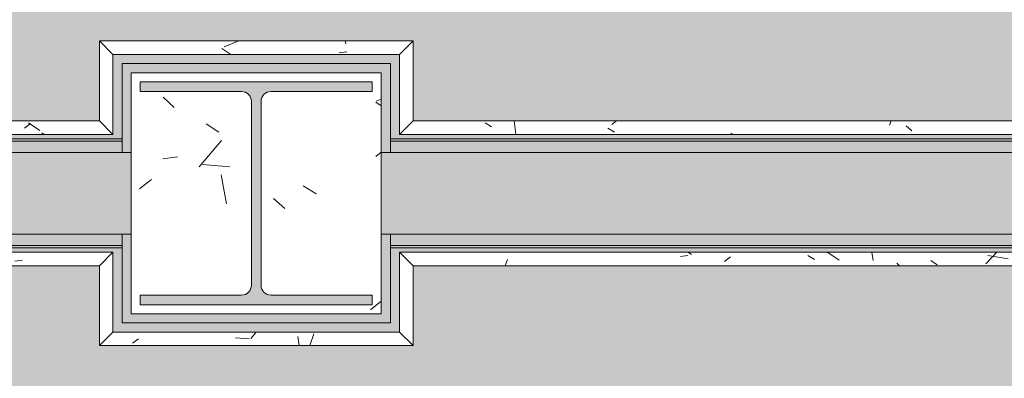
# Model space of a CAD drawing. Header units: millimetres. Extents: x 5980700 to 6194397, y -12939 to 2351883.
# Tile 61 of 124: x 6032048 to 6033134, y -2040 to -1644. Entities that reach past the tile are written whole.
import ezdxf

# ---------------------------------------------------------------- set-up
doc = ezdxf.new("R2010")
doc.units = ezdxf.units.MM
for name, color, linetype, lineweight in [('A-FLOR-PATT', 8, 'Continuous', 18), ('A-WALL', 113, 'Continuous', 18), ('A-WALL-PATT', 111, 'Continuous', 25), ('S-COLS', 52, 'Continuous', 9)]:
    doc.layers.add(name, color=color, linetype=linetype, lineweight=lineweight)
pattern_1 = [(49.99999999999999, (0, 0), (182.184668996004, -15.93908553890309), [19.05, -209.55]), (355, (0, 0), (-35.24242749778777, 191.0566080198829), [15.24, -167.64]), (100.451, (15.182, -1.328), (146.9425016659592, 175.1166878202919), [16.19, -178.09]), (46.184, (0, 50.8), (271.0788941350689, -42.04327417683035), [28.575, -314.325]), (96.636, (22.59, 47.297), (237.4025071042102, 247.4272132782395), [24.285, -267.135]), (351.184, (0, 50.8), (237.404605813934, 247.4251178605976), [22.86, -251.46]), (21, (25.4, 38.1), (151.6148798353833, -102.2655185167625), [19.05, -209.55]), (326, (25.4, 38.1), (61.80235996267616, 184.1877424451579), [15.24, -167.64]), (71.45100000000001, (38.035, 29.578), (213.4170626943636, 81.92136778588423), [16.19, -178.09]), (37.50000000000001, (0, 0), (3.08832282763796, 84.55507579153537), [8.382, -157.226, 8.382, -161.798, -168.275]), (37.50000000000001, (0, 0), (3.08832282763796, 84.55507579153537), [-335.788, 8.382, -159.893]), (7.499999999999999, (0, 0), (66.81943811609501, 100.1807470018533), [8.382, -88.646, 8.382, -153.416, -64.135]), (7.499999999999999, (0, 0), (66.81943811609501, 100.1807470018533), [-258.826, 8.382, -55.753]), (327.5, (-56.642, 0), (135.5904877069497, -5.7289126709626), [8.382, -55.118, 8.382, -189.738, -262.89]), (327.5, (-56.642, 0), (135.5904877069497, -5.7289126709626), [-261.62, 8.382, -254.508]), (317.5, (-82.042, 0), (148.1288864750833, 25.42676126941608), [8.382, -74.168, 8.382, -123.19, -186.69]), (317.5, (-82.042, 0), (148.1288864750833, 25.42676126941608), [-214.122, 8.382, -178.308])]

# ---------------------------------------------------------------- blocks, each defined once
blk = doc.blocks.new('_ARQPWR_Pilar perfil I - _TP01-V75-PLANTA DE CAIMENTO DE PISOS - TÉRREO')
at = {"layer": 'S-COLS', "lineweight": 5}
h = blk.add_hatch(color=256, dxfattribs=at)
h.paths.add_polyline_path([(-16.05000000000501, -112.2999999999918), (-16.04583271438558, -112.299467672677), (-5.346365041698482, -112.2999999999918)])
h.paths.add_polyline_path([(5.349999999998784, -122.9999999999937), (127.9999999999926, -122.9999999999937), (127.9999999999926, -112.2999999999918), (16.04999999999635, -112.2999999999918), (8.483957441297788, -109.1660425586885), (5.349999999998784, -101.5999999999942), (5.349999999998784, 101.6000000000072), (8.483957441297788, 109.1660425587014), (16.05000000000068, 112.3000000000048), (127.9999999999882, 112.3000000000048), (127.9999999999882, 123.0000000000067), (-128.0000000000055, 122.5007888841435), (-127.9963650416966, 112.3000000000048), (-16.04379473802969, 112.2974296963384), (-8.480322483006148, 109.1572669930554), (-5.350000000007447, 101.6000000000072), (-5.352570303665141, -101.6062052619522), (-8.483957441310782, -109.1660425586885), (-16.05000000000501, -112.2999999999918), (-128.0000000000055, -112.3075216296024), (-127.9661199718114, -122.9999999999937), (-5.346365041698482, -122.9999999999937)])
at = {"layer": 'S-COLS', "color": 90, "lineweight": 5}
for p, q in [((127.9999999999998, 123.0000000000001), (-128.0000000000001, 123.0000000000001)), ((-128.0000000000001, 123.0000000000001), (-128.0000000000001, 112.3000000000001)), ((127.9999999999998, 112.3000000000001), (127.9999999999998, 123.0000000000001)), ((-128.0000000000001, 112.3000000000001), (-16.05000000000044, 112.3000000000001)), ((16.04999999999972, 112.3000000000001), (127.9999999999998, 112.3000000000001)), ((-5.350000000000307, 101.6000000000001), (-5.350000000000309, -101.5999999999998)), ((5.349999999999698, -101.6), (5.349999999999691, 101.6)), ((-16.05000000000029, -112.3), (-128.0000000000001, -112.3)), ((-128.0000000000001, -112.3), (-128.0000000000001, -123)), ((127.9999999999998, -112.3), (16.04999999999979, -112.3)), ((127.9999999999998, -123), (127.9999999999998, -112.3)), ((-128.0000000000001, -123), (127.9999999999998, -123))]:
    blk.add_line(p, q, dxfattribs=at)
for centre, radius, start, end in [((-16.05000000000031, 101.6000000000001), 10.70000000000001, 3.307776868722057e-13, 90.00000000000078), ((16.04999999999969, 101.6000000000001), 10.69999999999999, 90.00000000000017, 180.0000000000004), ((-16.05000000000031, -101.6), 10.7, 270, 7.887775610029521e-13), ((16.04999999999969, -101.6), 10.70000000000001, 180.0000000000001, 270.0000000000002)]:
    blk.add_arc(centre, radius, start, end, dxfattribs=at)
blk = doc.blocks.new('FX-PNC-PILAR-TP2 - FX-PNC-PILAR-TP01-4296264-PLANTA DE CAIMENTO DE PISOS - TÉRREO')
at = {"layer": 'A-WALL-PATT', "lineweight": 5}
h = blk.add_hatch(dxfattribs=at)
h.set_pattern_fill('FP_108', color=135, style=0, pattern_type=2)
h.set_pattern_definition([(49.99999999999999, (2e-05, -3e-05), (364.3679291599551, -31.87829433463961), [38.1, -419.1]), (355, (2e-05, -3e-05), (-70.48585119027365, 382.1133031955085), [30.48, -335.28]), (100.451, (30.364, -2.657), (293.8850033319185, 350.2333756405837), [32.38, -356.18]), (46.184, (2e-05, 101.6), (542.1584806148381, -84.08582678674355), [57.15, -628.65]), (96.636, (45.18, 94.59299999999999), (474.8048986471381, 494.8554198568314), [48.57, -534.27]), (351.184, (2e-05, 101.6), (474.8101998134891, 494.8500824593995), [45.72, -502.92]), (21, (50.8, 76.2), (303.2284677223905, -204.530461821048), [38.1, -419.1]), (326, (50.8, 76.2), (123.6038908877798, 368.3760440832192), [30.48, -335.28]), (71.45100000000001, (76.069, 59.15600000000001), (426.8341253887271, 163.8427355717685), [32.38, -356.18]), (37.50000000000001, (2e-05, -3e-05), (6.176645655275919, 169.1101515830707), [16.764, -314.452, 16.764, -323.596, -336.55]), (37.50000000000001, (2e-05, -3e-05), (6.176645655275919, 169.1101515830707), [-671.576, 16.764, -319.786]), (7.499999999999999, (2e-05, -3e-05), (133.63887623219, 200.3614940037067), [16.764, -177.292, 16.764, -306.832, -128.27]), (7.499999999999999, (2e-05, -3e-05), (133.63887623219, 200.3614940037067), [-517.6519999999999, 16.764, -111.506]), (327.5, (-113.284, -3e-05), (271.1818188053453, -11.45836264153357), [16.764, -110.236, 16.764, -379.476, -525.78]), (327.5, (-113.284, -3e-05), (271.1818188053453, -11.45836264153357), [-523.24, 16.764, -509.016]), (317.5, (-164.084, -3e-05), (296.2585102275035, 50.85284694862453), [16.764, -148.336, 16.764, -246.38, -373.38]), (317.5, (-164.084, -3e-05), (296.2585102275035, 50.85284694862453), [-428.244, 16.764, -356.616])])
h.paths.add_polyline_path([(-8175.567521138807, -1968.841821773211), (-8028.116646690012, -1968.841821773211), (-8028.116646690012, -1702.841821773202), (-8304.116646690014, -1702.841821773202), (-8304.116646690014, -1968.841821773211), (-8182.166646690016, -1968.841821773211)])
h.paths.add_polyline_path([(-8180.400195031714, -1958.8418217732), (-8294.116646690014, -1958.8418217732), (-8294.113011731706, -1948.141821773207), (-8182.160441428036, -1948.139251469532), (-8174.60060413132, -1945.007864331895), (-8171.466646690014, -1937.435482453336), (-8172.115710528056, -1732.674843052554), (-8174.60060413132, -1726.675779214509), (-8182.166646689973, -1723.541821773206), (-8294.116646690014, -1723.534300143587), (-8294.113011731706, -1712.841821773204), (-8038.116646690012, -1712.841821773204), (-8038.116646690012, -1723.541821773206), (-8150.066646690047, -1723.541821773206), (-8157.632689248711, -1726.675779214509), (-8160.76664669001, -1734.241821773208), (-8160.117582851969, -1939.008800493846), (-8157.632689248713, -1945.007864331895), (-8150.066646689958, -1948.141821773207), (-8038.116646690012, -1948.141821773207), (-8038.116646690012, -1958.8418217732), (-8174.753516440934, -1958.8418217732)])
at = {"layer": 'A-WALL', "color": 130, "lineweight": 9}
for p, q in [((-8159.798216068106, -1702.841821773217), (-8304.116646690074, -1702.841821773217)), ((-8304.116646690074, -1702.841821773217), (-8304.116646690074, -1968.841821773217)), ((-8028.116646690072, -1702.841821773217), (-8159.798216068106, -1702.841821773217)), ((-8028.116646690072, -1968.841821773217), (-8028.116646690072, -1702.841821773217)), ((-8304.116646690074, -1968.841821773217), (-8172.783904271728, -1968.841821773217)), ((-8172.783904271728, -1968.841821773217), (-8028.116646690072, -1968.841821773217))]:
    blk.add_line(p, q, dxfattribs=at)
blk = doc.blocks.new('BE-PMSa-MOD-ARQ-CONEXAODOFUTURO-EX-000-R_rvt-1-PLANTA DE CAIMENTO DE PISOS - TÉRREO')
at = {"layer": 'A-FLOR-PATT', "lineweight": 5}
h = blk.add_hatch(dxfattribs=at)
h.set_pattern_fill('FP_109', color=133, style=0, pattern_type=2)
h.set_pattern_definition(pattern_1)
h.paths.add_polyline_path([(-4441.627696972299, -8177.825683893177), (-4441.627696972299, -8167.82568389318), (-4451.627696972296, -8167.82568389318), (-4451.627696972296, -8177.825683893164)])
h.paths.add_polyline_path([(20075.50989163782, -8167.825683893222), (20089.3868260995, -8167.825683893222), (20089.38682609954, -5194.841794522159), (19913.38333741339, -5194.841794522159), (19913.38333741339, -4838.84179452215), (20089.38682609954, -4838.841794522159), (20089.38682609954, -2003.841794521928), (19923.3833374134, -2003.841794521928), (19923.38333741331, -1915.841005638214), (15956.88333741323, -1915.841005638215), (15956.88333741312, -2008.841794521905), (15620.88333741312, -2008.841794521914), (15620.88333741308, -1915.841005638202), (12301.88333741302, -1915.841005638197), (12301.88333741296, -2008.841794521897), (11965.88333741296, -2008.84179452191), (11965.88333741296, -1915.841005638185), (9479.379702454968, -1915.841005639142), (9479.379702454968, -1900.841005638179), (8579.379702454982, -1900.841005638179), (8579.379702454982, -2050.841005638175), (11830.88333741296, -2050.841005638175), (11830.88333741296, -2143.841794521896), (12436.88333741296, -2143.841794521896), (12436.88333741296, -2050.84100563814), (15485.88333741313, -2050.841005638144), (15485.88333741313, -2143.841794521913), (16091.88333741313, -2143.841794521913), (16091.88333741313, -2050.841005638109), (19788.3833374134, -2050.841005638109), (19788.3833374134, -2138.841794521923), (19964.38682609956, -2138.841794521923), (19964.38682609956, -4713.841794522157), (19788.3833374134, -4713.841794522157), (19788.3833374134, -5319.841794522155), (19964.38682609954, -5319.841794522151), (19964.38682609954, -8042.825683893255), (8511.785154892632, -8042.825683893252), (8511.785154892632, -4063.84179452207), (8559.379702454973, -4063.841794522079), (8559.379702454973, -3457.84179452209), (8511.785154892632, -3457.84179452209), (8511.785154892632, -2770.84100563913), (8500.374635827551, -2770.84100563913), (8500.374635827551, -2640.841005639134), (8511.785154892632, -2640.841005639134), (8511.785154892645, -2138.841794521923), (8549.379702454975, -2138.826511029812), (8549.379702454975, -1900.841005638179), (8539.379702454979, -1900.841005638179), (8539.379702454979, -1915.841005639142), (8424.379702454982, -1915.841005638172), (8424.379702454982, -2003.841794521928), (8386.785154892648, -2003.841794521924), (8386.785154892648, -3582.841794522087), (8434.379702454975, -3582.841794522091), (8434.379702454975, -3938.841794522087), (8386.78515489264, -3938.841794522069), (8386.78515489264, -8167.825683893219), (19983.39944753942, -8167.825683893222)])
h.paths.add_polyline_path([(-4451.627696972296, -8167.82568389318), (-4451.627696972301, -1915.841005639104), (-4556.62769697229, -1915.841005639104), (-4556.62769697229, -1900.841005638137), (-4566.627696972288, -1900.841005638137), (-4566.627696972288, -2740.841005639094), (-4556.627696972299, -2740.841005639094), (-4556.627696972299, -2751.841005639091), (-4536.622630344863, -2751.841005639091), (-4536.622630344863, -2640.841005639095), (-4517.622630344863, -2640.841005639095), (-4517.622630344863, -2770.841005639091), (-4556.627696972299, -2770.841005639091), (-4556.627696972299, -2780.841005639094), (-4566.627696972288, -2780.841005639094), (-4566.627696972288, -2820.841005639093), (-4576.627696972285, -2820.841005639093), (-4576.627696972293, -8042.825683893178), (-16321.61588607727, -8042.825683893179), (-16321.61588608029, -5319.841794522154), (-16145.61666258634, -5319.841794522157), (-16145.61666258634, -4713.841794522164), (-16321.61588608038, -4713.841794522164), (-16321.61588608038, -2138.841794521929), (-16145.61666258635, -2138.841794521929), (-16145.61666258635, -2050.841005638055), (-12201.61666258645, -2050.841005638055), (-12201.61666258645, -2138.841794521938), (-11585.61666258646, -2138.841794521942), (-11585.61666258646, -2050.841005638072), (-8474.116662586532, -2050.841005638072), (-8474.116662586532, -2138.841794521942), (-7858.116662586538, -2138.841794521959), (-7858.116662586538, -2050.841005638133), (-4596.627696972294, -2049.966749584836), (-4596.627696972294, -1900.841005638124), (-5496.627696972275, -1900.841005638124), (-5496.627696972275, -1915.841005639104), (-7993.116662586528, -1915.841005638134), (-7993.116662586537, -2003.841794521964), (-8339.116662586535, -2003.841794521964), (-8339.116662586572, -1915.841005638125), (-11720.6166625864, -1915.841005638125), (-11720.61666258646, -2003.841794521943), (-12066.61666258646, -2003.841794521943), (-12066.61666258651, -1915.841005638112), (-16280.61666258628, -1915.841005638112), (-16280.61666258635, -2003.84179452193), (-16446.61588608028, -2003.84179452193), (-16446.61588608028, -4838.841794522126), (-16270.61666258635, -4838.841794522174), (-16270.61666258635, -5194.841794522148), (-16446.61588608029, -5194.841794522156), (-16446.61588608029, -8167.825683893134), (-4512.987072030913, -8167.825683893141)])
h.paths.add_polyline_path([(-6183.614845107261, -327.1176804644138), (-6183.612822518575, -327.1195872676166), (-6151.433903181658, -327.1195872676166)])
h.paths.add_polyline_path([(-6183.614845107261, -1157.117680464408), (-6183.612822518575, -1157.119587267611), (-6174.673446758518, -1157.119587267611)])
h.paths.add_polyline_path([(9914.343509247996, -1770.841005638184), (10006.38515489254, -1770.841005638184), (10006.38515489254, -14.61798700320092), (9529.379702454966, -14.61798700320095), (9529.379702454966, -29.61798700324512), (9479.379702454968, -29.61798700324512), (9479.379702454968, -14.61798700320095), (8539.379702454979, -14.617987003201), (8539.379702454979, -29.61798700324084), (8489.37970245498, -28.80444696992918), (8489.37970245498, -14.617987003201), (-2271.114845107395, -14.6179870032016), (-2271.114845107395, -29.61036006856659), (-2321.114845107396, -29.61036006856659), (-2321.114845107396, -14.6179870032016), (-3061.11484510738, -14.61798700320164), (-3061.11484510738, -29.6103600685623), (-3111.114845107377, -29.61036006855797), (-3111.114845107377, -14.61798700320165), (-3280.616662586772, -14.61798700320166), (-3280.616662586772, -29.61036006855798), (-3330.616662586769, -29.61036006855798), (-3330.616662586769, -14.61798700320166), (-4070.616662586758, -14.6179870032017), (-4070.616662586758, -29.61036006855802), (-4120.616662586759, -29.61036006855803), (-4120.616662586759, -14.6179870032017), (-4506.627696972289, -14.61798700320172), (-4506.627696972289, -29.61036006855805), (-4556.62769697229, -29.61036006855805), (-4556.62769697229, -14.61798700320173), (-5496.627696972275, -14.61798700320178), (-5496.627696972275, -29.61036006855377), (-5546.627696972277, -29.61036006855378), (-5546.627696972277, -14.61798700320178), (-6183.614845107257, -14.61798700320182), (-6183.614845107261, -1770.841005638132), (-5546.627696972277, -1770.841005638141), (-5546.627696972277, -1755.841005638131), (-5496.627696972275, -1755.841005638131), (-5496.627696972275, -1770.841005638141), (-4556.62769697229, -1770.841005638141), (-4556.62769697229, -1755.841005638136), (-4506.627696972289, -1755.841005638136), (-4506.627696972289, -1770.841005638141), (-4436.616662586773, -1770.841005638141), (-4436.616662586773, -1682.841794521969), (-4120.616662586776, -1682.841794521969), (-4120.616662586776, -1770.841005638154), (-1313.614873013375, -1770.841005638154), (-1313.614873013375, -1755.841005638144), (-1243.614873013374, -1755.841005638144), (-1243.614873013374, -1770.841005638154), (-403.6148730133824, -1770.841005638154), (-403.6148730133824, -1755.841005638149), (-333.6148730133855, -1755.841005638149), (-333.6148730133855, -1770.841005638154), (748.3833374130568, -1770.841005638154), (748.3833374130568, -1755.841005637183), (818.3833374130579, -1755.841005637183), (818.3833374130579, -1770.841005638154), (1678.38333741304, -1770.841005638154), (1678.38333741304, -1620.841005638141), (-3970.61666258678, -1620.841005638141), (-3970.61666258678, -1532.841794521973), (-4586.616662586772, -1532.841794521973), (-4586.616662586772, -1620.841005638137), (-6033.61484510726, -1620.841005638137), (-6033.61484510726, -164.6179870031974), (9856.385154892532, -164.6179870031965), (9856.385154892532, -1620.841005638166), (8559.379702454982, -1620.841005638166), (8559.379702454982, -1532.841794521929), (7943.379702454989, -1532.841794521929), (7943.379702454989, -1620.841005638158), (2294.383337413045, -1620.970226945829), (2294.383337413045, -1770.841005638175), (3154.383337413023, -1770.841005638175), (3154.383337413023, -1755.841005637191), (3224.383337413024, -1755.841005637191), (3224.383337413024, -1770.841005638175), (4236.385126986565, -1770.841005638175), (4236.385126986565, -1755.841005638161), (4306.385126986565, -1755.841005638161), (4306.385126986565, -1770.841005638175), (5146.385126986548, -1770.841005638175), (5146.385126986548, -1755.841005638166), (5216.38512698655, -1755.841005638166), (5216.38512698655, -1770.841005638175), (8093.379702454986, -1770.841005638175), (8093.379702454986, -1682.841794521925), (8409.379702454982, -1682.841794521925), (8409.379702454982, -1770.841005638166), (8489.37970245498, -1770.841005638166), (8489.37970245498, -1755.841005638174), (8539.379702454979, -1755.841005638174), (8539.379702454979, -1770.841005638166), (9479.379702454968, -1770.841005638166), (9479.379702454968, -1755.841005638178), (9529.379702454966, -1755.841005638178), (9529.379702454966, -1770.841005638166), (9856.385154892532, -1770.841005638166)])
h.paths.add_polyline_path([(2264.383337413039, -1770.841005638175), (2264.383337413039, -1527.841794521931), (1708.383337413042, -1527.841794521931), (1708.383337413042, -1770.841005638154), (1718.38333741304, -1770.841005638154), (1718.38333741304, -1755.841005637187), (1788.383337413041, -1755.841005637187), (1788.383337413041, -1770.841005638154), (1833.383337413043, -1770.841005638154), (1833.383337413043, -1677.841794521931), (2139.383337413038, -1677.841794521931), (2139.383337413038, -1770.841005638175), (2184.38333741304, -1770.841005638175), (2184.38333741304, -1755.841005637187), (2254.383337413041, -1755.841005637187), (2254.383337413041, -1770.841005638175), (2259.025241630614, -1770.841005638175)])
h.paths.add_polyline_path([(16686.35582290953, -1755.841005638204), (19923.38333741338, -1755.841005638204), (19923.3833374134, -1667.841794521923), (20089.38682609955, -1667.841794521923), (20089.38682609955, 1166.15820547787), (19913.38333741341, 1166.158205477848), (19913.38333741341, 1522.158205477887), (20089.38682609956, 1522.158205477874), (20089.38682609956, 4296.158205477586), (19913.3833374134, 4296.158205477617), (19913.38333741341, 4461.658994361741), (15971.88333741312, 4461.658994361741), (15971.88333741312, 4296.158205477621), (15605.88333741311, 4296.158205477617), (15605.88333741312, 4461.658994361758), (12316.88333741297, 4461.658994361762), (12316.88333741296, 4296.158205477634), (11950.88333741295, 4296.158205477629), (11950.88333741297, 4461.658994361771), (8424.379702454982, 4461.658994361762), (8424.379702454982, 140.3820129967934), (8489.37970245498, 140.3820129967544), (8489.37970245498, 130.3820129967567), (8539.379702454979, 130.382012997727), (8539.379702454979, 115.3820129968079), (8549.379702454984, 115.3820129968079), (8549.379702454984, 955.3820129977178), (8539.379702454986, 955.3820129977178), (8539.379702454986, 966.3820129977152), (8519.374635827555, 966.382012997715), (8519.374635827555, 855.3820129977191), (8500.374635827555, 855.3820129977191), (8500.374635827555, 985.382012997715), (8539.379702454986, 985.3820129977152), (8539.379702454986, 995.3820129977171), (8549.379702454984, 995.3820129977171), (8549.379702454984, 4336.658994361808), (11825.88333741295, 4336.658994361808), (11825.88333741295, 4171.158205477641), (12441.88333741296, 4171.158205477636), (12441.88333741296, 4336.658994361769), (15480.88333741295, 4336.658994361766), (15480.88333741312, 4171.158205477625), (16096.88333741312, 4171.15820547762), (16097.48518693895, 4336.658994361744), (19788.3833374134, 4336.658994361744), (19788.38333741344, 4171.158205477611), (19964.38682609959, 4171.158205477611), (19964.38682609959, 1647.158205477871), (19788.38333741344, 1647.158205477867), (19788.38333741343, 1041.158205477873), (19964.38682609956, 1041.158205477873), (19964.38682609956, -1532.841794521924), (19788.38333741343, -1532.841794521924), (19788.38333741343, -1620.841005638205), (16091.88333741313, -1620.841005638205), (16091.88333741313, -1527.84179452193), (15485.88333741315, -1527.841794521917), (15485.88333741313, -1620.841005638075), (12436.88333741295, -1620.841005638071), (12436.88333741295, -1527.841794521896), (11830.88333741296, -1527.841794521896), (11830.88333741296, -1620.841005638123), (10286.38515489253, -1620.841005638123), (10286.38515489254, 265.3820129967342), (8579.379702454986, 265.3820129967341), (8579.379702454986, 115.3820129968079), (9479.379702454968, 115.3820129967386), (9479.379702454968, 130.3820129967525), (9509.37970245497, 130.3820129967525), (9509.37970245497, 140.3820129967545), (10161.38515489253, 140.3820129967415), (10161.38515489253, -1755.841005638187), (11965.88333741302, -1755.841005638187), (11965.88333741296, -1662.841794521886), (12301.88333741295, -1662.84179452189), (12301.88333741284, -1755.841005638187), (15620.88333741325, -1755.841005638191), (15620.88333741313, -1662.841794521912), (15956.88333741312, -1662.841794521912), (15956.88333741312, -1755.841005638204), (16417.78746090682, -1755.841005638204)])
h.paths.add_polyline_path([(-6868.469615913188, -1755.841005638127), (-6338.614845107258, -1755.841005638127), (-6338.614845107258, 140.3896399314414), (-5546.627696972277, 140.3896399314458), (-5546.627696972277, 130.3896399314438), (-5496.627696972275, 130.389639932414), (-5496.627696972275, 115.3896399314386), (-4596.627696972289, 115.3896399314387), (-4596.627696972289, 265.3896399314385), (-6463.614845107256, 265.3896399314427), (-6463.614845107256, -1620.841005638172), (-7858.116662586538, -1620.841005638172), (-7858.116662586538, -1532.841794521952), (-8474.116662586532, -1532.841794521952), (-8474.116662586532, -1620.84100563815), (-11585.61666258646, -1620.84100563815), (-11585.61666258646, -1532.841794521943), (-12201.61666258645, -1532.841794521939), (-12201.61666258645, -1620.841005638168), (-16145.61666258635, -1620.841005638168), (-16145.61666258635, -1532.841794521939), (-16321.61588608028, -1532.841794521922), (-16321.61588608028, 1041.158205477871), (-16145.61666258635, 1041.158205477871), (-16145.61666258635, 1647.158205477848), (-16321.6158860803, 1647.158205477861), (-16321.6158860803, 4171.158205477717), (-16145.61666258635, 4171.158205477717), (-16145.61666258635, 4337.158913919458), (-12201.61666258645, 4337.158913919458), (-12201.61666258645, 4171.158205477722), (-11585.61666258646, 4171.158205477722), (-11585.61666258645, 4337.158913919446), (-8474.116662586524, 4337.158913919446), (-8474.116662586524, 4171.158205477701), (-7858.116662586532, 4171.158205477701), (-7858.116662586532, 4337.158913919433), (-4576.627696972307, 4337.158913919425), (-4576.627696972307, 1035.389639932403), (-4566.627696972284, 1035.389639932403), (-4566.627696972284, 995.3896399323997), (-4556.62769697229, 995.3896399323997), (-4556.62769697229, 985.3896399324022), (-4517.622630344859, 985.3896399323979), (-4517.622630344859, 855.389639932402), (-4536.622630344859, 855.389639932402), (-4536.622630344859, 966.3896399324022), (-4556.62769697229, 966.3896399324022), (-4556.62769697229, 955.3896399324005), (-4566.627696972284, 955.3896399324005), (-4566.627696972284, 115.3896399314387), (-4556.62769697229, 115.3896399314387), (-4556.62769697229, 130.3896399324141), (-4506.627696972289, 130.3896399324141), (-4506.627696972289, 140.3896399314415), (-4451.627696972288, 140.3896399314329), (-4451.711295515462, 4461.658994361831), (-7983.116662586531, 4461.65899436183), (-7983.116662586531, 4296.158205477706), (-8349.116662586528, 4296.158205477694), (-8349.200261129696, 4461.658994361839), (-11710.61666258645, 4461.658994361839), (-11710.61666258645, 4296.158205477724), (-12076.61666258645, 4296.158205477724), (-12076.7002611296, 4461.658994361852), (-16280.61666258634, 4461.658994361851), (-16280.61666258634, 4306.158205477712), (-16446.61588608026, 4306.158205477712), (-16446.61588608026, 1512.158205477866), (-16280.61666258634, 1512.158205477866), (-16280.61666258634, 1497.158205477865), (-16270.61666258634, 1497.158205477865), (-16270.61666258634, 1166.158205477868), (-16446.61588608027, 1166.158205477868), (-16446.61588608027, -1667.841794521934), (-16280.61666258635, -1667.841794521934), (-16280.61666258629, -1755.841005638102), (-12066.61666258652, -1755.841005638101), (-12066.61666258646, -1667.841794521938), (-11720.61666258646, -1667.841794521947), (-11720.61666258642, -1755.841005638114), (-8339.116662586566, -1755.841005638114), (-8339.116662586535, -1667.841794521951), (-7993.116662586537, -1667.841794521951), (-7993.116662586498, -1755.841005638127), (-7457.340251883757, -1755.841005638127)])
h.paths.add_polyline_path([(10006.38316409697, -1157.11958726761), (10006.38515489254, -1157.117680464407), (9997.443780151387, -1157.11958726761)])
h.paths.add_polyline_path([(10006.38316409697, -327.1195872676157), (10006.38515489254, -327.1176804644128), (9997.443780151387, -327.1195872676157)])
h.paths.add_polyline_path([(7264.425647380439, 115.3820129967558), (7919.878136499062, 115.3820129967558), (7919.878136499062, 265.3820129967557), (6363.379702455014, 265.3820129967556), (6363.379702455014, 115.3820129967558)])
h.paths.add_polyline_path([(6323.379702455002, 115.3820129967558), (6333.379702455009, 115.3820129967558), (6333.379702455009, 265.3820129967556), (2116.385126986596, 265.3820129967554), (2116.385126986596, 1037.158205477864), (2296.38333741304, 1037.158205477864), (2296.38333741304, 1651.158205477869), (2116.385126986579, 1651.158205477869), (2116.385126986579, 2814.158994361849), (1966.385126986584, 2814.158994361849), (1966.385126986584, 2804.158994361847), (1981.385126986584, 2804.158994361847), (1981.385126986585, 1516.158205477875), (2161.383337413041, 1516.158205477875), (2161.383337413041, 1172.158205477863), (1981.385126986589, 1172.158205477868), (1981.385126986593, 130.382012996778), (6323.379702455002, 130.3820129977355)])
h.paths.add_polyline_path([(7949.878136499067, 115.3820129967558), (7963.379702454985, 115.3820129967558), (7963.379702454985, 130.3820129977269), (8078.379702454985, 130.3820129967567), (8078.379702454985, 296.3913006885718), (8254.379702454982, 296.4037829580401), (8254.379702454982, 1172.158205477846), (8076.38333741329, 1172.158205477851), (8076.38333741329, 1516.158205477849), (8254.379702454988, 1516.158205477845), (8254.379702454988, 4306.158205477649), (8078.383337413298, 4306.158205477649), (8078.383337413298, 4471.658994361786), (7658.883337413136, 4471.658994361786), (7658.883337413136, 4476.658994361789), (7618.883337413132, 4476.658994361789), (7618.883337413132, 4486.658994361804), (2618.883337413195, 4486.658994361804), (2618.883337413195, 4476.658994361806), (2578.8833374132, 4476.658994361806), (2578.8833374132, 4471.658994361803), (2159.383337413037, 4471.658994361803), (2159.383337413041, 4306.158205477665), (1981.385126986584, 4306.158205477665), (1981.385126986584, 3744.158994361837), (1966.385126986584, 3744.158994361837), (1966.385126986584, 2844.158994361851), (2116.385126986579, 2844.158994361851), (2116.385126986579, 4171.158205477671), (2294.38333741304, 4171.158205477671), (2294.38333741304, 4336.658994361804), (7943.383337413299, 4336.658994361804), (7943.383337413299, 4171.158205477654), (8119.379702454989, 4171.158205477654), (8119.379702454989, 1651.158205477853), (7941.383337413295, 1651.158205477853), (7941.383337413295, 1037.158205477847), (8119.379702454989, 1037.158205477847), (8119.379702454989, 431.3942088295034), (7949.878136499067, 431.3817265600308), (7949.878136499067, 130.3820129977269)])
h.paths.add_polyline_path([(1686.385126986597, 115.3820129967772), (1836.385126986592, 115.3820129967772), (1836.385126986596, 2754.15899436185), (1821.385126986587, 2754.15899436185), (1821.385126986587, 2804.158994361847), (1836.385126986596, 2804.158994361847), (1836.385126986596, 3744.158994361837), (1821.385126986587, 3744.158994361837), (1821.385126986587, 3794.158994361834), (1836.385126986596, 3794.158994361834), (1836.385126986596, 3907.158994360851), (1774.885126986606, 3907.158994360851), (1774.885126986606, 3919.658994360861), (1049.885126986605, 3919.658994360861), (1049.885126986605, 3954.658994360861), (1769.885126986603, 3954.658994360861), (1769.885126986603, 3961.658994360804), (386.3851269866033, 3961.658994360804), (386.3851269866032, 4486.658994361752), (-333.6148451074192, 4486.658994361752), (-333.6148451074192, 4407.158913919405), (-318.6148451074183, 4407.158913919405), (-318.6148451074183, 4357.158913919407), (-333.6148451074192, 4357.158913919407), (-333.6148451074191, 3617.158913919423), (-318.6148451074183, 3617.158913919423), (-318.6148451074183, 3567.158913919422), (-333.6148451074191, 3567.158913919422), (-333.6148451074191, 3238.903506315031), (-183.6148451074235, 3238.903506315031), (-183.6148451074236, 4337.158913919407), (236.3851269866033, 4337.158913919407), (236.3851269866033, 3811.658994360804), (1686.385126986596, 3811.658994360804), (1686.385126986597, 265.3820129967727), (444.3857207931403, 265.3820129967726), (444.3857207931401, 2287.15820547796), (81.29247742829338, 2287.15820547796), (81.2924774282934, 2137.15820547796), (294.3857207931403, 2137.15820547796), (294.3857207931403, 1698.268829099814), (304.3857207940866, 1698.268829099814), (304.3857207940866, 1648.268829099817), (294.3857207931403, 1648.268829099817), (295.5425980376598, 308.2688290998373), (304.385720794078, 308.2688290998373), (304.385720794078, 258.2688290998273), (294.3857207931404, 258.2688290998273), (294.3857207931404, 115.3820129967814), (1680.297920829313, 115.3820129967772)])
h.paths.add_polyline_path([(-2016.707522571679, 1971.140541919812), (-1743.707740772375, 1971.14801826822), (-1743.707740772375, 2121.140541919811), (-1993.707304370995, 2121.140541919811), (-1993.707304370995, 1971.148018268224), (-2018.707522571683, 1971.148018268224), (-2018.707522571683, 2121.140541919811), (-2422.616662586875, 2121.140541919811), (-2422.616662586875, 2245.558205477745), (-3006.114845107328, 2245.558205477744), (-3006.114845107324, 3007.158913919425), (-2018.707522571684, 3007.158913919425), (-2018.707522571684, 3238.903506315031), (-3156.114845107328, 3238.903506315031), (-3156.114845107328, 1971.140541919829), (-2784.616662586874, 1971.14054191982), (-2784.616662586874, 2095.558205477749), (-2572.616662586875, 2095.558205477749), (-2572.616662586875, 1971.140541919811), (-2018.707522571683, 1971.140541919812)])
h.paths.add_polyline_path([(-1993.707304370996, 3007.158913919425), (-1743.707740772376, 3007.158913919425), (-1743.707740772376, 3238.903506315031), (-1993.707304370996, 3238.903506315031), (-1993.707304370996, 3094.949362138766)])
h.paths.add_polyline_path([(1801.885126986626, 3919.658994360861), (1836.385126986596, 3919.658994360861), (1836.385126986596, 3961.658994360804), (1801.885126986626, 3961.658994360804), (1801.885126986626, 3927.158994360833)])
at = {"layer": 'A-WALL', "lineweight": 5}
for color, points in [(50, [(-8324.116662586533, -1770.841005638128), (-8314.116662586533, -1770.826392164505), (-8314.116662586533, -1682.841794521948), (-8324.116662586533, -1682.841794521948), (-8324.116662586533, -1755.841005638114)]), (50, [(-8018.116662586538, -1692.84179452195), (-8008.116662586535, -1692.84179452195), (-8008.116662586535, -1682.841794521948), (-8314.116662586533, -1682.841794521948), (-8314.116662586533, -1692.841794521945), (-8038.116662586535, -1692.84179452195)]), (50, [(-8018.116662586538, -1770.841005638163), (-8008.116662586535, -1770.841005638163), (-8008.116662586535, -1692.84179452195), (-8018.116662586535, -1692.84179452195), (-8018.116662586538, -1755.841005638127)]), (50, [(-8340.646205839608, -1775.841005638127), (-8314.116662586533, -1775.841005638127), (-8314.116662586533, -1770.841005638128), (-11745.61666258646, -1770.841005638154), (-11745.61666258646, -1775.841005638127), (-8474.116662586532, -1775.841005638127)]), (9, [(-9223.952159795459, -1778.341005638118), (-8314.116662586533, -1778.341005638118), (-8314.116662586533, -1775.841005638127), (-11745.61666258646, -1775.841005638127), (-11745.61666258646, -1778.341005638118), (-9812.822795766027, -1778.341005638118)]), (50, [(-8324.116662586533, -1790.841005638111), (-8314.116662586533, -1790.841005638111), (-8314.116662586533, -1778.341005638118), (-11745.61666258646, -1778.341005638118), (-11745.61666258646, -1790.841005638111), (-9854.391684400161, -1790.841005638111), (-9854.391684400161, -1788.004453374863), (-9851.156446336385, -1782.40085667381), (-9845.552849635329, -1779.165618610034), (-9839.08237350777, -1779.165618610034), (-9833.478776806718, -1782.40085667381), (-9829.817611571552, -1790.841005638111), (-8340.646205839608, -1790.841005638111)]), (50, [(-11745.61666258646, -1893.341005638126), (-8314.116662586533, -1893.341005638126), (-8314.116662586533, -1880.841005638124), (-10186.63528972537, -1880.841005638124), (-10189.45582295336, -1882.469441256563), (-10194.28064286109, -1882.469441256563), (-10204.76513384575, -1880.841005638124), (-11745.61666258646, -1880.841005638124)]), (9, [(-8314.116662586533, -1978.841794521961), (-8304.116662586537, -1978.841794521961), (-8304.116662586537, -1880.841005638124), (-8314.116662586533, -1880.841005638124), (-8314.116662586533, -1978.838160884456)]), (9, [(-8018.116662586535, -1968.841794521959), (-8018.116662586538, -1880.841005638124), (-8028.116662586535, -1880.841005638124), (-8028.116662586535, -1968.841794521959)]), (9, [(-8324.116662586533, -1895.841005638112), (-8314.116662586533, -1895.841005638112), (-8314.116662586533, -1893.341005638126), (-11745.61666258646, -1893.341005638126), (-11745.61666258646, -1895.841005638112), (-8340.646205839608, -1895.841005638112)]), (9, [(-8038.116662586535, -1978.841794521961), (-8018.116662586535, -1978.841794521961), (-8018.116662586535, -1968.841794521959), (-8304.116662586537, -1968.841794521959), (-8304.116662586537, -1978.841794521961), (-8046.210887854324, -1978.841794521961)])]:
    blk.add_hatch(color=color, dxfattribs=at).paths.add_polyline_path(points)
at = {"layer": 'A-WALL'}
for color, points in [(253, [(-8314.116662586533, -1790.841005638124), (-8304.116662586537, -1790.841005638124), (-8304.116662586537, -1692.84179452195), (-8314.116662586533, -1692.841794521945), (-8314.116662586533, -1778.341005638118)]), (253, [(-8304.116662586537, -1702.841794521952), (-8018.116662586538, -1702.841794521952), (-8018.116662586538, -1692.84179452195), (-8304.116662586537, -1692.84179452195)]), (253, [(-8018.116662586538, -1790.841005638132), (-8018.116662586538, -1702.841794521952), (-8028.116662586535, -1702.841794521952), (-8028.116662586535, -1790.841005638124)]), (10, [(-8314.116662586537, -1900.841005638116), (-8314.116662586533, -1895.841005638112), (-11745.61666258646, -1895.841005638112), (-11745.61666258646, -1900.841005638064), (-8320.116662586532, -1900.841005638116)]), (10, [(-8324.116662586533, -1988.841794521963), (-8314.116662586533, -1988.841794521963), (-8314.116662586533, -1900.841005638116), (-8324.116662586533, -1900.841005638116), (-8324.116662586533, -1915.841005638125)]), (10, [(-8016.646091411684, -1978.841794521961), (-8008.116662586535, -1978.841794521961), (-8008.116662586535, -1900.841005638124), (-8018.116662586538, -1900.861154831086), (-8018.116662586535, -1978.841794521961)]), (10, [(-8038.116662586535, -1988.841794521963), (-8008.116662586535, -1988.841794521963), (-8008.116662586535, -1978.841794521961), (-8314.116662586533, -1979.204113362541), (-8314.116662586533, -1988.841794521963), (-8046.210887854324, -1988.841794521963)])]:
    blk.add_hatch(color=color, dxfattribs=at).paths.add_polyline_path(points)
at = {"layer": 'A-WALL', "lineweight": 5}
h = blk.add_hatch(color=50, dxfattribs=at)
h.paths.add_polyline_path([(-4506.627696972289, -1775.841005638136), (-4426.616662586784, -1775.841005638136), (-4426.616662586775, -1770.841005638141), (-4526.627696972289, -1770.841005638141), (-4526.627696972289, -1775.841005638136), (-4512.987072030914, -1775.841005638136)])
h.paths.add_polyline_path([(-8018.116662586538, -1775.841005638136), (-6308.614845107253, -1775.841005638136), (-6308.614845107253, -1770.841005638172), (-8018.116662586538, -1770.841005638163)])
h.paths.add_polyline_path([(-5586.230724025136, -1775.841005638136), (-5526.627696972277, -1775.841005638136), (-5526.627696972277, -1770.841005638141), (-6188.614845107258, -1771.310636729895), (-6188.614845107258, -1775.841005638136), (-5588.614845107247, -1775.841005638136)])
h = blk.add_hatch(color=9, dxfattribs=at)
h.paths.add_polyline_path([(-4506.627696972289, -1778.341005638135), (-4426.616662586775, -1778.341005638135), (-4427.351965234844, -1775.841005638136), (-4526.627696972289, -1775.841005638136), (-4526.627696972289, -1778.341005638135), (-4512.987072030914, -1778.341005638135)])
h.paths.add_polyline_path([(-8015.616662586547, -1778.341005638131), (-6306.114845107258, -1777.214454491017), (-6306.114845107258, -1775.841005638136), (-8018.116662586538, -1775.841005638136), (-8018.116662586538, -1778.341005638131)])
h.paths.add_polyline_path([(-5585.038663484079, -1778.341005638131), (-5526.627696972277, -1778.341005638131), (-5526.627696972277, -1775.841005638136), (-6191.114845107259, -1775.841005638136), (-6191.061463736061, -1778.341005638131), (-5588.614845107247, -1778.341005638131)])
h = blk.add_hatch(color=50, dxfattribs=at)
h.paths.add_polyline_path([(-4436.616662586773, -1790.841005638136), (-4426.616662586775, -1790.841005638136), (-4426.616662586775, -1778.341005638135), (-4526.627696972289, -1778.341005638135), (-4526.627696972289, -1790.841005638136), (-4512.987072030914, -1790.841005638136)])
h.paths.add_polyline_path([(-7457.340251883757, -1790.841005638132), (-6293.614845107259, -1790.841005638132), (-6293.614845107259, -1778.341005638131), (-8018.116662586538, -1778.341005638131), (-8018.116662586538, -1790.841005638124), (-7751.775569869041, -1790.841005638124)])
h.paths.add_polyline_path([(-6191.114845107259, -1790.841005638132), (-5526.627696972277, -1790.841005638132), (-5526.627696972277, -1778.341005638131), (-6203.614845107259, -1778.341005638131), (-6203.614845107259, -1790.841005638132)])
h = blk.add_hatch(color=50, dxfattribs=at)
h.paths.add_polyline_path([(-4426.62769697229, -1893.341005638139), (-4416.616662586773, -1893.341005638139), (-4416.627696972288, -1880.842259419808), (-4526.627696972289, -1880.841005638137), (-4526.627696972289, -1893.341005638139), (-4451.627696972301, -1893.341005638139)])
h.paths.add_polyline_path([(-6033.61484510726, -1893.341005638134), (-5526.627696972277, -1893.341005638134), (-5526.627696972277, -1880.841005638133), (-6380.191061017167, -1881.164725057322), (-6381.865743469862, -1887.414725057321), (-6383.852226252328, -1890.003559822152), (-6389.455822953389, -1893.341005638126), (-6203.614845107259, -1893.341005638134)])
h.paths.add_polyline_path([(-8018.116662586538, -1893.341005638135), (-6395.926299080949, -1892.797845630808), (-6398.94106101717, -1891.990042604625), (-6401.529895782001, -1890.003559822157), (-6404.765133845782, -1884.399963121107), (-6404.765133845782, -1880.841005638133), (-8018.116662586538, -1880.841005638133)])
h = blk.add_hatch(color=9, dxfattribs=at)
h.paths.add_polyline_path([(-4426.62769697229, -1895.841005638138), (-4416.616662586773, -1895.841005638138), (-4416.627696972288, -1893.341256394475), (-4526.627696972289, -1893.341005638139), (-4526.627696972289, -1895.841005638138), (-4451.627696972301, -1895.841005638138)])
h.paths.add_polyline_path([(-7457.340251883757, -1895.841005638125), (-5526.627696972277, -1895.841005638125), (-5526.627696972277, -1893.341005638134), (-8018.116662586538, -1893.341005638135), (-8018.116662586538, -1895.841005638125), (-7751.775569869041, -1895.841005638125)])
at = {"layer": 'A-WALL'}
h = blk.add_hatch(color=10, dxfattribs=at)
h.paths.add_polyline_path([(-4426.62769697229, -1900.841005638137), (-4416.616662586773, -1900.841005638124), (-4416.627696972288, -1895.841005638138), (-4526.627696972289, -1895.841005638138), (-4526.627696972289, -1900.841005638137), (-4451.627696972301, -1900.841005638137)])
h.paths.add_polyline_path([(-7457.340251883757, -1900.841005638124), (-5526.627696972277, -1900.841005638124), (-5526.627696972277, -1895.841005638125), (-8018.116662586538, -1895.841005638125), (-8018.116662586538, -1900.841005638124), (-7751.775569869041, -1900.841005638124)])
at = {"layer": 'A-WALL-PATT', "lineweight": 5}
h = blk.add_hatch(dxfattribs=at)
h.set_pattern_fill('FP_100', color=133, style=0, pattern_type=2)
h.set_pattern_definition(pattern_1)
h.paths.add_polyline_path([(-8312.834598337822, -1682.841794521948), (-8008.116662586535, -1682.841794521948), (-7993.116662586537, -1667.841794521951), (-8339.116662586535, -1667.841794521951), (-8324.116662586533, -1682.841794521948), (-8314.116662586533, -1682.841794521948)])
h = blk.add_hatch(dxfattribs=at)
h.set_pattern_fill('FP_99', color=133, style=0, pattern_type=2)
h.set_pattern_definition(pattern_1)
h.paths.add_polyline_path([(-8008.116662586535, -1770.841005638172), (-7993.116662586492, -1755.841005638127), (-7993.116662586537, -1667.841794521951), (-8008.116662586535, -1682.841794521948), (-8008.116662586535, -1755.841005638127)])
h = blk.add_hatch(dxfattribs=at)
h.set_pattern_fill('FP_100', color=133, style=0, pattern_type=2)
h.set_pattern_definition(pattern_1)
h.paths.add_polyline_path([(-8324.116662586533, -1770.841005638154), (-8340.646205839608, -1755.841005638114), (-11720.61666258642, -1755.841005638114), (-11735.61666258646, -1770.841005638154), (-8340.646205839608, -1770.841005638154)])
h = blk.add_hatch(dxfattribs=at)
h.set_pattern_fill('FP_128', color=133, style=0, pattern_type=2)
h.set_pattern_definition(pattern_1)
h.paths.add_polyline_path([(-7751.775569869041, -1770.841005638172), (-6313.614845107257, -1770.841005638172), (-6323.614845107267, -1760.841005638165), (-6338.614845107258, -1760.841005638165), (-6338.614845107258, -1755.841005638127), (-7993.116662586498, -1755.841005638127), (-8008.116662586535, -1770.841005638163)])
blk.add_hatch(color=9, dxfattribs=at).paths.add_polyline_path([(-11745.61666258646, -1880.841005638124), (-10199.43587006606, -1880.841005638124), (-10201.52989578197, -1879.234203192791), (-10204.76513384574, -1873.630606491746), (-10204.76513384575, -1867.160130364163), (-10201.52989578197, -1861.556533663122), (-10195.92629908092, -1858.321295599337), (-10189.45582295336, -1858.321295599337), (-10183.85222625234, -1861.5565336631), (-10180.61698818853, -1867.160130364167), (-10180.61698818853, -1873.630606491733), (-10183.8522262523, -1879.234203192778), (-10186.63528972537, -1880.841005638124), (-8304.116662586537, -1880.841005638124), (-8304.116662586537, -1790.841005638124), (-9829.817611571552, -1791.239691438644), (-9831.492294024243, -1797.489691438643), (-9833.478776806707, -1800.078526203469), (-9839.082373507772, -1803.313764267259), (-9843.907193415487, -1803.313764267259), (-9848.567611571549, -1802.065008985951), (-9851.156446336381, -1800.078526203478), (-9854.391684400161, -1794.474929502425), (-9854.391684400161, -1790.841005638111), (-11755.61666258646, -1790.841005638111), (-11755.61666258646, -1880.841005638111)])
h = blk.add_hatch(color=9, dxfattribs=at)
h.paths.add_polyline_path([(-4526.627696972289, -1880.841005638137), (-4416.616662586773, -1880.841005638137), (-4416.616662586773, -1790.841005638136), (-4526.627696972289, -1790.841005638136)])
h.paths.add_polyline_path([(-8008.116662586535, -1880.841005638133), (-6404.765133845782, -1880.841005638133), (-6404.765133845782, -1877.929486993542), (-6401.529895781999, -1872.325890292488), (-6395.926299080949, -1869.090652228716), (-6389.455822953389, -1869.090652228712), (-6383.852226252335, -1872.325890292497), (-6380.191061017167, -1880.841005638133), (-5526.627696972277, -1880.841005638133), (-5526.627696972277, -1790.841005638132), (-8028.116662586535, -1790.841005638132), (-8028.116662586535, -1880.841005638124), (-8018.116662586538, -1880.841005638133)])
h = blk.add_hatch(dxfattribs=at)
h.set_pattern_fill('FP_100', color=133, style=0, pattern_type=2)
h.set_pattern_definition(pattern_1)
h.paths.add_polyline_path([(-11720.6166625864, -1915.841005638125), (-8339.116662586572, -1915.841005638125), (-8324.116662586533, -1900.841005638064), (-11735.61666258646, -1900.841005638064)])
h = blk.add_hatch(dxfattribs=at)
h.set_pattern_fill('FP_100', color=133, style=0, pattern_type=2)
h.set_pattern_definition(pattern_1)
h.paths.add_polyline_path([(-6868.469615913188, -1915.841005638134), (-5546.627696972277, -1915.841005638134), (-5546.627696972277, -1900.841005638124), (-8008.116662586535, -1900.841005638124), (-7993.116662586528, -1915.841005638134), (-7457.340251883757, -1915.841005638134)])
h = blk.add_hatch(dxfattribs=at)
h.set_pattern_fill('FP_119', color=133, style=0, pattern_type=2)
h.set_pattern_definition(pattern_1)
h.paths.add_polyline_path([(-7993.116662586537, -2003.841794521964), (-8008.116662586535, -1988.841794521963), (-8324.116662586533, -1988.841794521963), (-8339.116662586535, -2003.841794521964), (-8008.116662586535, -2003.84179452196)])
at = {"layer": 'A-WALL', "color": 90, "lineweight": 5}
for p, q in [((-8324.116662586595, -1682.84179452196), (-8339.116662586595, -1667.84179452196)), ((-7993.116662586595, -1667.841794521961), (-8339.116662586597, -1667.841794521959)), ((-8339.116662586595, -1667.84179452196), (-8324.116662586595, -1682.84179452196)), ((-8339.116662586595, -1667.84179452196), (-8339.116662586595, -1755.841005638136)), ((-7993.116662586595, -1667.841794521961), (-8008.116662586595, -1682.841794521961)), ((-8008.116662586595, -1682.84179452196), (-7993.116662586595, -1667.841794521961)), ((-7993.116662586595, -1755.841005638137), (-7993.116662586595, -1667.841794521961)), ((-8314.116662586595, -1692.84179452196), (-8314.116662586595, -1770.841005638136)), ((-8314.116662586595, -1692.84179452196), (-8304.116662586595, -1692.84179452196)), ((-8018.116662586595, -1692.841794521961), (-8304.116662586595, -1692.84179452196)), ((-8018.116662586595, -1692.841794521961), (-8018.116662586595, -1702.84179452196)), ((-8304.116662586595, -1770.841005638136), (-8304.116662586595, -1702.841794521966)), ((-8304.116662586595, -1702.841794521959), (-8028.116662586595, -1702.84179452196)), ((-8028.116662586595, -1702.84179452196), (-8028.116662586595, -1770.841005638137)), ((-8018.116662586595, -1770.841005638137), (-8018.116662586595, -1702.84179452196)), ((-8339.116662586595, -1755.841005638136), (-11720.61666258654, -1755.841005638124)), ((-8324.116662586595, -1770.841005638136), (-8339.116662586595, -1755.841005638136)), ((-8339.116662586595, -1755.841005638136), (-8324.116662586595, -1770.841005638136)), ((-8008.116662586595, -1770.841005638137), (-7993.116662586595, -1755.841005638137)), ((-7993.116662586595, -1755.841005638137), (-8008.116662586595, -1770.841005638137)), ((-6338.614845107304, -1755.841005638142), (-7993.116662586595, -1755.841005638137)), ((-8314.116662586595, -1775.841005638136), (-11745.61666258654, -1775.841005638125)), ((-8314.116662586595, -1778.341005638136), (-11745.61666258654, -1778.341005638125)), ((-8314.116662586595, -1770.841005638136), (-8314.116662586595, -1775.841005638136)), ((-8314.116662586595, -1775.841005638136), (-8314.116662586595, -1778.341005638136)), ((-8314.116662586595, -1778.341005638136), (-8314.116662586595, -1790.841005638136)), ((-8018.116662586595, -1770.841005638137), (-8018.116662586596, -1775.841005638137)), ((-8018.116662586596, -1775.841005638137), (-8018.116662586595, -1778.341005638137)), ((-6308.614845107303, -1775.841005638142), (-8018.116662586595, -1775.841005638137)), ((-8018.116662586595, -1778.341005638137), (-8018.116662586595, -1790.841005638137)), ((-6306.114845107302, -1778.341005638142), (-8018.116662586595, -1778.341005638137)), ((-8314.116662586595, -1790.841005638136), (-9829.870099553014, -1790.841005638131)), ((-8304.116662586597, -1790.841005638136), (-8314.116662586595, -1790.841005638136)), ((-8304.116662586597, -1790.841005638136), (-8314.116662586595, -1790.841005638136)), ((-8018.116662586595, -1790.841005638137), (-8028.116662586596, -1790.841005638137)), ((-8018.116662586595, -1790.841005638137), (-8028.116662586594, -1790.841005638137)), ((-6293.614845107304, -1790.841005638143), (-8018.116662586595, -1790.841005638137)), ((-8314.116662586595, -1880.841005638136), (-10186.63528972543, -1880.84100563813)), ((-8314.116662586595, -1880.841005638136), (-8304.116662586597, -1880.841005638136)), ((-8314.116662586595, -1880.841005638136), (-8314.116662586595, -1893.341005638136)), ((-8314.116662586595, -1880.841005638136), (-8304.116662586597, -1880.841005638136)), ((-8028.116662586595, -1880.841005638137), (-8018.116662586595, -1880.841005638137)), ((-8028.116662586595, -1880.841005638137), (-8018.116662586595, -1880.841005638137)), ((-8018.116662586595, -1880.841005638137), (-8018.116662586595, -1893.341005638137)), ((-6404.765133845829, -1880.841005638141), (-8018.116662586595, -1880.841005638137)), ((-8314.116662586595, -1893.341005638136), (-11745.61666258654, -1893.341005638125)), ((-8314.116662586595, -1895.841005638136), (-11745.61666258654, -1895.841005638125)), ((-8314.116662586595, -1893.341005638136), (-8314.116662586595, -1895.841005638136)), ((-8314.116662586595, -1895.841005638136), (-8314.116662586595, -1900.841005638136)), ((-8018.116662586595, -1893.341005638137), (-8018.116662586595, -1895.841005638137)), ((-6393.899198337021, -1893.341005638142), (-8018.116662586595, -1893.341005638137)), ((-8018.116662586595, -1895.841005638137), (-8018.116662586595, -1900.841005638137)), ((-5526.627696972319, -1895.841005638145), (-8018.116662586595, -1895.841005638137)), ((-8339.116662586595, -1915.841005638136), (-8324.116662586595, -1900.841005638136)), ((-8324.116662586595, -1900.841005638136), (-8339.116662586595, -1915.841005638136)), ((-8314.116662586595, -1978.841794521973), (-8314.116662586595, -1900.841005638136)), ((-8304.116662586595, -1968.841794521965), (-8304.116662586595, -1900.841005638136)), ((-8028.116662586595, -1900.841005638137), (-8028.116662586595, -1968.841794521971)), ((-8018.116662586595, -1900.841005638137), (-8018.116662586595, -1968.841794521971)), ((-7993.116662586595, -1915.841005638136), (-8008.116662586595, -1900.841005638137)), ((-8008.116662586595, -1900.841005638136), (-7993.116662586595, -1915.841005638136)), ((-8339.116662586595, -1915.841005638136), (-11720.61666258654, -1915.841005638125)), ((-8339.116662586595, -2003.841794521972), (-8339.116662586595, -1915.841005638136)), ((-5546.627696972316, -1915.841005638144), (-7993.116662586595, -1915.841005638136)), ((-7993.116662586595, -1915.841005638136), (-7993.116662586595, -2003.841794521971)), ((-8028.116662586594, -1968.841794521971), (-8304.116662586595, -1968.841794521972)), ((-8018.116662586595, -1968.841794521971), (-8018.116662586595, -1978.841794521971)), ((-8304.116662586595, -1978.841794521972), (-8314.116662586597, -1978.841794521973)), ((-8018.116662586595, -1978.841794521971), (-8304.116662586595, -1978.841794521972)), ((-8339.116662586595, -2003.841794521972), (-8324.116662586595, -1988.841794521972)), ((-8324.116662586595, -1988.841794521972), (-8339.116662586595, -2003.841794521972)), ((-7993.116662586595, -2003.841794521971), (-8008.116662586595, -1988.841794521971)), ((-8008.116662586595, -1988.841794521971), (-7993.116662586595, -2003.841794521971)), ((-7993.116662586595, -2003.841794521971), (-8339.116662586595, -2003.841794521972))]:
    blk.add_line(p, q, dxfattribs=at)
at = {"layer": 'A-WALL', "color": 130, "lineweight": 9}
for p, q in [((-8314.116662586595, -1682.841794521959), (-8324.116662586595, -1682.841794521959)), ((-8324.116662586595, -1682.841794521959), (-8324.116662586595, -1770.841005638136)), ((-8304.116662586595, -1682.841794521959), (-8314.116662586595, -1682.841794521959)), ((-8008.116662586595, -1682.841794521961), (-8304.116662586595, -1682.841794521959)), ((-8008.116662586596, -1692.841794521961), (-8008.116662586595, -1682.841794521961)), ((-8008.116662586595, -1702.841794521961), (-8008.116662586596, -1692.841794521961)), ((-8008.116662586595, -1770.841005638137), (-8008.116662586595, -1702.841794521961)), ((-8324.116662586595, -1770.841005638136), (-11735.61666258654, -1770.841005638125)), ((-6313.614845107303, -1770.841005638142), (-8008.116662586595, -1770.841005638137)), ((-11735.61666258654, -1900.841005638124), (-8324.116662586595, -1900.841005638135)), ((-8324.116662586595, -1900.841005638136), (-8324.116662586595, -1988.841794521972)), ((-8008.116662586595, -1968.841794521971), (-8008.116662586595, -1900.841005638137)), ((-8008.116662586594, -1900.841005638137), (-5546.627696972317, -1900.841005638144)), ((-8008.116662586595, -1978.841794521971), (-8008.116662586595, -1968.841794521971)), ((-8008.116662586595, -1988.841794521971), (-8008.116662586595, -1978.841794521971)), ((-8324.116662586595, -1988.841794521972), (-8314.116662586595, -1988.841794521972)), ((-8314.116662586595, -1988.841794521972), (-8304.116662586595, -1988.841794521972)), ((-8304.116662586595, -1988.841794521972), (-8008.116662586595, -1988.841794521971))]:
    blk.add_line(p, q, dxfattribs=at)
at = {"layer": 'A-WALL', "color": 250, "lineweight": 5}
for p, q in [((-8304.116662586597, -1880.841005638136), (-8304.116662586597, -1790.841005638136)), ((-8028.116662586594, -1790.841005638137), (-8028.116662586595, -1880.841005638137))]:
    blk.add_line(p, q, dxfattribs=at)
blk.add_blockref('FX-PNC-PILAR-TP2 - FX-PNC-PILAR-TP01-4296264-PLANTA DE CAIMENTO DE PISOS - TÉRREO', (-1.589655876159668e-05, 2.72512435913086e-05), dxfattribs=at)
at = {"layer": 'S-COLS', "color": 250, "lineweight": 5}
blk.add_blockref('_ARQPWR_Pilar perfil I - _TP01-V75-PLANTA DE CAIMENTO DE PISOS - TÉRREO', (-8166.116662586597, -1835.841794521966), dxfattribs=at)

msp = doc.modelspace()

# ---------------------------------------------------------------- block references
at = {"lineweight": 5}
msp.add_blockref('BE-PMSa-MOD-ARQ-CONEXAODOFUTURO-EX-000-R_rvt-1-PLANTA DE CAIMENTO DE PISOS - TÉRREO', (6040474.816446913, 0), dxfattribs=at)

doc.saveas('drawing.dxf')
